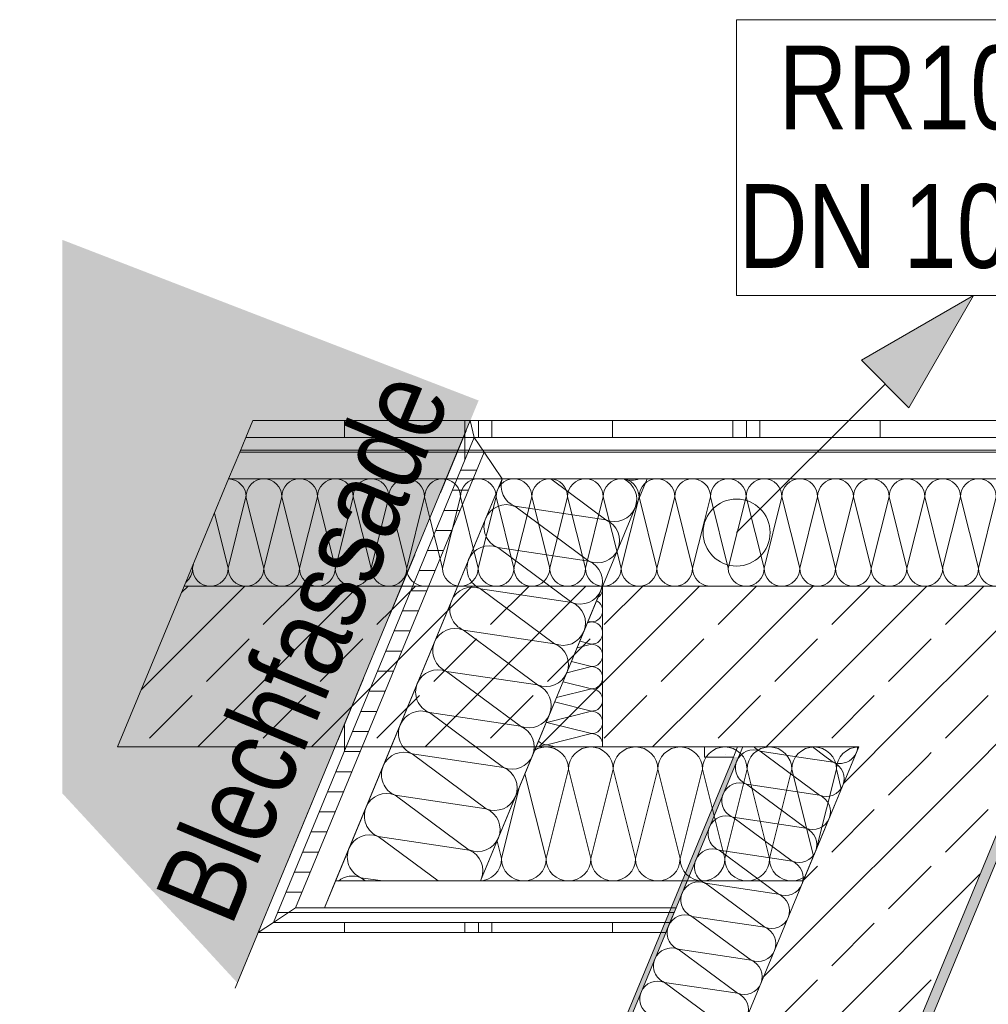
# Model space of a CAD drawing. Header units: metres. Extents: x -79 to 740, y -195 to 69.
# Tile 92 of 183: x 4.52 to 5.96, y 24.25 to 25.72. Entities that reach past the tile are written whole.
import ezdxf

# ---------------------------------------------------------------- set-up
doc = ezdxf.new("R2010")
doc.units = ezdxf.units.M
doc.header["$MEASUREMENT"] = 0
doc.linetypes.add('Strichlinie_ eng', pattern=[0.115, 0.075, -0.04])
for name, color, linetype in [('10 Fassade', 7, 'Continuous'), ('70 Entwässerung_Regenwasser', 7, 'Continuous'), ('Neubau_00 Abzug', 7, 'Continuous'), ('Neubau_00 Schraffuren', 7, 'Continuous'), ('Neubau_10 Wand außen', 7, 'Continuous'), ('Neubau_30 Dach', 7, 'Continuous')]:
    doc.layers.add(name, color=color, linetype=linetype)
doc.styles.add('ERSTELLTER_STIL_2', font='ARIALN.TTF')
pattern_1 = [(90, (0.02, 0), (-0.4, 0), []), (90, (0, 0), (-0.4, 0), []), (90, (-0.02, 0), (-0.4, 0), []), (90, (0.2, 1), (-0.2, 0), [])]
pattern_2 = [(0, (0, 0), (0, 0.03), [])]
pattern_3 = [(45, (0, 0), (-0.01767767, 0.01767767), [0, -0.025])]
pattern_4 = [(45, (0, 0), (-0.0848528, 0.0848528), []), (45, (-0.04243, 0.04243), (-0.0848528, 0.0848528), [0.09, -0.03])]
pattern_5 = [(45, (0, 0.175), (-0.05568466, 0.05568466), [0, -0.0525, 0, -0.07875]), (110, (0.175, 0.175), (0.0740008, 0.02693409), [0, -0.0385, 0, -0.0665])]

# ---------------------------------------------------------------- blocks, each defined once
blk = doc.blocks.new('*X132')
at = {"layer": 'Neubau_10 Wand außen', "color": 8, "linetype": 'Continuous', "lineweight": 9}
for p, q in [((5.5467, 25.0102), (5.5377, 24.9743)), ((5.5467, 25.0102), (5.5733, 24.9036)), ((5.6, 25.0102), (5.5733, 24.9036)), ((5.6, 25.0102), (5.6267, 24.9036)), ((5.6533, 25.0102), (5.6267, 24.9036)), ((5.6533, 25.0102), (5.68, 24.9036)), ((5.7067, 25.0102), (5.68, 24.9036)), ((5.7067, 25.0102), (5.7333, 24.9036)), ((5.76, 25.0102), (5.7333, 24.9036)), ((5.76, 25.0102), (5.7867, 24.9036)), ((5.8133, 25.0102), (5.7867, 24.9036)), ((5.8133, 25.0102), (5.84, 24.9036)), ((5.8667, 25.0102), (5.84, 24.9036)), ((5.8667, 25.0102), (5.8933, 24.9036)), ((5.92, 25.0102), (5.8933, 24.9036)), ((5.92, 25.0102), (5.9467, 24.9036)), ((5.9733, 25.0102), (5.9467, 24.9036)), ((5.9733, 25.0102), (6, 24.9036)), ((6.0267, 25.0102), (6, 24.9036)), ((6.0267, 25.0102), (6.0533, 24.9036)), ((6.08, 25.0102), (6.0533, 24.9036)), ((6.08, 25.0102), (6.1067, 24.9036)), ((6.1333, 25.0102), (6.1067, 24.9036)), ((6.1333, 25.0102), (6.16, 24.9036)), ((6.1867, 25.0102), (6.16, 24.9036)), ((6.1867, 25.0102), (6.2133, 24.9036)), ((6.24, 25.0102), (6.2133, 24.9036)), ((6.24, 25.0102), (6.2667, 24.9036)), ((6.2933, 25.0102), (6.2667, 24.9036)), ((6.2933, 25.0102), (6.32, 24.9036)), ((6.3467, 25.0102), (6.32, 24.9036)), ((6.3467, 25.0102), (6.3733, 24.9036)), ((6.4, 25.0102), (6.3733, 24.9036)), ((6.4, 25.0102), (6.4267, 24.9036)), ((6.4533, 25.0102), (6.4267, 24.9036)), ((6.4533, 25.0102), (6.48, 24.9036)), ((6.5067, 25.0102), (6.48, 24.9036)), ((6.5067, 25.0102), (6.5333, 24.9036)), ((6.56, 25.0102), (6.5333, 24.9036)), ((6.56, 25.0102), (6.5867, 24.9036)), ((6.6133, 25.0102), (6.5867, 24.9036)), ((6.6133, 25.0102), (6.64, 24.9036)), ((6.6457, 24.9264), (6.64, 24.9036))]:
    blk.add_line(p, q, dxfattribs=at)
for centre, start, end in [((5.52, 25.0102), 0, 48.4575), ((5.5733, 25.0102), 90, 180), ((5.5733, 25.0102), 0, 90), ((5.6267, 25.0102), 90, 180), ((5.6267, 25.0102), 0, 90), ((5.68, 25.0102), 90, 180), ((5.68, 25.0102), 0, 90), ((5.7333, 25.0102), 90, 180), ((5.7333, 25.0102), 0, 90), ((5.7867, 25.0102), 90, 180), ((5.7867, 25.0102), 0, 90), ((5.84, 25.0102), 90, 180), ((5.84, 25.0102), 0, 90), ((5.8933, 25.0102), 90, 180), ((5.8933, 25.0102), 0, 90), ((5.9467, 25.0102), 90, 180), ((5.9467, 25.0102), 0, 90), ((6, 25.0102), 90, 180), ((6, 25.0102), 0, 90), ((6.0533, 25.0102), 90, 180), ((6.0533, 25.0102), 0, 90), ((6.1067, 25.0102), 90, 180), ((6.1067, 25.0102), 0, 90), ((6.16, 25.0102), 90, 180), ((6.16, 25.0102), 0, 90), ((6.2133, 25.0102), 90, 180), ((6.2133, 25.0102), 0, 90), ((6.2667, 25.0102), 90, 180), ((6.2667, 25.0102), 0, 90), ((6.32, 25.0102), 90, 180), ((6.32, 25.0102), 0, 90), ((6.3733, 25.0102), 90, 180), ((6.3733, 25.0102), 0, 90), ((6.4267, 25.0102), 90, 180), ((6.4267, 25.0102), 0, 90), ((6.48, 25.0102), 90, 180), ((6.48, 25.0102), 0, 90), ((6.5333, 25.0102), 90, 180), ((6.5333, 25.0102), 0, 90), ((6.5867, 25.0102), 90, 180), ((6.5867, 25.0102), 0, 90), ((6.64, 25.0102), 90, 180), ((6.64, 25.0102), 77.6584, 90), ((5.6, 24.9036), 180, 270), ((5.6, 24.9036), 270, 0), ((5.6533, 24.9036), 180, 270), ((5.6533, 24.9036), 270, 0), ((5.7067, 24.9036), 180, 270), ((5.7067, 24.9036), 270, 0), ((5.76, 24.9036), 180, 270), ((5.76, 24.9036), 270, 0), ((5.8133, 24.9036), 180, 270), ((5.8133, 24.9036), 270, 0), ((5.8667, 24.9036), 180, 270), ((5.8667, 24.9036), 270, 0), ((5.92, 24.9036), 180, 270), ((5.92, 24.9036), 270, 0), ((5.9733, 24.9036), 180, 270), ((5.9733, 24.9036), 270, 0), ((6.0267, 24.9036), 180, 270), ((6.0267, 24.9036), 270, 0), ((6.08, 24.9036), 180, 270), ((6.08, 24.9036), 270, 0), ((6.1333, 24.9036), 180, 270), ((6.1333, 24.9036), 270, 0), ((6.1867, 24.9036), 180, 270), ((6.1867, 24.9036), 270, 0), ((6.24, 24.9036), 180, 270), ((6.24, 24.9036), 270, 0), ((6.2933, 24.9036), 180, 270), ((6.2933, 24.9036), 270, 0), ((6.3467, 24.9036), 180, 270), ((6.3467, 24.9036), 270, 0), ((6.4, 24.9036), 180, 270), ((6.4, 24.9036), 270, 0), ((6.4533, 24.9036), 180, 270), ((6.4533, 24.9036), 270, 0), ((6.5067, 24.9036), 180, 270), ((6.5067, 24.9036), 270, 0), ((6.56, 24.9036), 180, 270), ((6.56, 24.9036), 270, 0), ((6.6133, 24.9036), 180, 270), ((6.6133, 24.9036), 270, 0), ((6.6667, 24.9036), 180, 218.1626), ((5.5467, 24.9036), 250.3164, 270)]:
    blk.add_arc(centre, 0.0267, start, end, dxfattribs=at)
blk = doc.blocks.new('*X153')
at = {"layer": 'Neubau_10 Wand außen', "color": 8, "linetype": 'Continuous', "lineweight": 9}
for p, q in [((5.596, 24.628), (5.5919, 24.6247)), ((5.6006, 24.6305), (5.596, 24.628)), ((5.6056, 24.632), (5.6006, 24.6305)), ((5.6108, 24.6325), (5.6056, 24.632)), ((5.616, 24.632), (5.6108, 24.6325)), ((5.6118, 24.6369), (5.6123, 24.6363)), ((5.6123, 24.6363), (5.6164, 24.633)), ((5.621, 24.6305), (5.616, 24.632)), ((5.6164, 24.633), (5.621, 24.6305)), ((5.621, 24.6305), (5.6326, 24.6219)), ((5.621, 24.6305), (5.6787, 24.6219)), ((5.6992, 24.6369), (5.7195, 24.6219)), ((5.7621, 24.6241), (5.7646, 24.6287)), ((5.7646, 24.6287), (5.7661, 24.6337)), ((5.7661, 24.6337), (5.7664, 24.6369)), ((5.5919, 24.6247), (5.5896, 24.6219)), ((5.7603, 24.6219), (5.7621, 24.6241))]:
    blk.add_line(p, q, dxfattribs=at)
blk = doc.blocks.new('*X154')
at = {"layer": 'Neubau_10 Wand außen', "color": 8, "linetype": 'Continuous', "lineweight": 9}
for p, q in [((5.6326, 24.6219), (5.7093, 24.565)), ((5.6787, 24.6219), (5.7297, 24.6143)), ((5.7195, 24.6219), (5.7297, 24.6143)), ((5.6006, 24.5812), (5.6889, 24.5158)), ((5.6006, 24.5812), (5.7093, 24.565)), ((5.5802, 24.5319), (5.6889, 24.5158)), ((5.5802, 24.5319), (5.6685, 24.4665)), ((5.5598, 24.4827), (5.6481, 24.4172)), ((5.5598, 24.4827), (5.6685, 24.4665)), ((5.5393, 24.4334), (5.6277, 24.3679)), ((5.5393, 24.4334), (5.6481, 24.4172)), ((5.5189, 24.3841), (5.6277, 24.3679)), ((5.5189, 24.3841), (5.6073, 24.3187)), ((5.4985, 24.3349), (5.5869, 24.2694)), ((5.4985, 24.3349), (5.6073, 24.3187)), ((5.4781, 24.2856), (5.5665, 24.2201)), ((5.4781, 24.2856), (5.5869, 24.2694))]:
    blk.add_line(p, q, dxfattribs=at)
for centre, start, end in [((5.6108, 24.6059), 157.5, 247.5), ((5.6108, 24.6059), 143.0179, 157.5), ((5.7399, 24.6389), 247.5, 320.2574), ((5.7195, 24.5897), 337.5, 67.5), ((5.5904, 24.5566), 67.5, 157.5), ((5.7195, 24.5897), 247.5, 337.5), ((5.5904, 24.5566), 157.5, 247.5), ((5.6991, 24.5404), 337.5, 67.5), ((5.57, 24.5073), 67.5, 157.5), ((5.6991, 24.5404), 247.5, 337.5), ((5.57, 24.5073), 157.5, 247.5), ((5.6787, 24.4911), 337.5, 67.5), ((5.5495, 24.458), 67.5, 157.5), ((5.6787, 24.4911), 247.5, 337.5), ((5.5495, 24.458), 157.5, 247.5), ((5.6583, 24.4419), 337.5, 67.5), ((5.5291, 24.4088), 67.5, 157.5), ((5.6583, 24.4419), 247.5, 337.5), ((5.5291, 24.4088), 157.5, 247.5), ((5.6379, 24.3926), 337.5, 67.5), ((5.5087, 24.3595), 67.5, 157.5), ((5.6379, 24.3926), 247.5, 337.5), ((5.5087, 24.3595), 157.5, 247.5), ((5.6175, 24.3433), 337.5, 67.5), ((5.4883, 24.3102), 67.5, 157.5), ((5.6175, 24.3433), 247.5, 337.5), ((5.4883, 24.3102), 157.5, 247.5), ((5.5971, 24.294), 337.5, 67.5), ((5.4679, 24.2609), 67.5, 157.5), ((5.5971, 24.294), 247.5, 337.5), ((5.4679, 24.2609), 157.5, 247.5), ((5.5767, 24.2448), 337.5, 67.5)]:
    blk.add_arc(centre, 0.0267, start, end, dxfattribs=at)
blk = doc.blocks.new('*X210')
at = {"layer": 'Neubau_10 Wand außen', "color": 8, "linetype": 'Continuous', "lineweight": 9}
for p, q in [((4.8533, 25.0102), (4.8267, 24.9036)), ((4.8533, 25.0102), (4.88, 24.9036)), ((4.9067, 25.0102), (4.88, 24.9036)), ((4.9067, 25.0102), (4.9333, 24.9036)), ((4.96, 25.0102), (4.9333, 24.9036)), ((4.96, 25.0102), (4.9867, 24.9036)), ((5.0133, 25.0102), (4.9867, 24.9036)), ((5.0133, 25.0102), (5.04, 24.9036)), ((5.0667, 25.0102), (5.04, 24.9036)), ((5.0667, 25.0102), (5.0933, 24.9036)), ((5.12, 25.0102), (5.0933, 24.9036)), ((5.12, 25.0102), (5.1279, 24.9785)), ((4.8062, 24.9856), (4.8267, 24.9036)), ((4.7751, 24.9104), (4.7733, 24.9036)), ((4.7729, 24.9053), (4.7733, 24.9036))]:
    blk.add_line(p, q, dxfattribs=at)
for centre, start, end in [((4.8267, 25.0102), 0, 88.3615), ((4.88, 25.0102), 90, 180), ((4.88, 25.0102), 0, 90), ((4.9333, 25.0102), 90, 180), ((4.9333, 25.0102), 0, 90), ((4.9867, 25.0102), 90, 180), ((4.9867, 25.0102), 0, 90), ((5.04, 25.0102), 90, 180), ((5.04, 25.0102), 0, 90), ((5.0933, 25.0102), 90, 180), ((5.0933, 25.0102), 0, 90), ((5.1467, 25.0102), 90, 180), ((5.1467, 25.0102), 78.6084, 90), ((4.7467, 24.9036), 309.7262, 0), ((4.8, 24.9036), 180, 270), ((4.8, 24.9036), 270, 0), ((4.8533, 24.9036), 180, 270), ((4.8533, 24.9036), 270, 0), ((4.9067, 24.9036), 180, 270), ((4.9067, 24.9036), 270, 0), ((4.96, 24.9036), 180, 270), ((4.96, 24.9036), 270, 0), ((5.0133, 24.9036), 180, 270), ((5.0133, 24.9036), 270, 0), ((5.0667, 24.9036), 180, 270), ((5.0667, 24.9036), 270, 0), ((5.12, 24.9036), 180, 194.4158)]:
    blk.add_arc(centre, 0.0267, start, end, dxfattribs=at)
blk = doc.blocks.new('*X211')
at = {"layer": 'Neubau_10 Wand außen', "color": 8, "linetype": 'Continuous', "lineweight": 9}
for p, q in [((5.1733, 25.0102), (5.1467, 24.9036)), ((5.1733, 25.0102), (5.2, 24.9036)), ((5.2267, 25.0102), (5.2, 24.9036)), ((5.2267, 25.0102), (5.2533, 24.9036)), ((5.28, 25.0102), (5.2533, 24.9036)), ((5.28, 25.0102), (5.3067, 24.9036)), ((5.3333, 25.0102), (5.3067, 24.9036)), ((5.3333, 25.0102), (5.36, 24.9036)), ((5.3867, 25.0102), (5.36, 24.9036)), ((5.3867, 25.0102), (5.4133, 24.9036)), ((5.44, 25.0102), (5.4133, 24.9036)), ((5.44, 25.0102), (5.4667, 24.9036)), ((5.4933, 25.0102), (5.4667, 24.9036)), ((5.4933, 25.0102), (5.52, 24.9036)), ((5.1279, 24.9785), (5.1467, 24.9036)), ((5.5377, 24.9743), (5.52, 24.9036))]:
    blk.add_line(p, q, dxfattribs=at)
for centre, start, end in [((5.1467, 25.0102), 0, 78.6084), ((5.2, 25.0102), 90, 180), ((5.2, 25.0102), 0, 90), ((5.2533, 25.0102), 90, 180), ((5.2533, 25.0102), 0, 90), ((5.3067, 25.0102), 90, 180), ((5.3067, 25.0102), 0, 90), ((5.36, 25.0102), 90, 180), ((5.36, 25.0102), 0, 90), ((5.4133, 25.0102), 90, 180), ((5.4133, 25.0102), 0, 90), ((5.4667, 25.0102), 90, 180), ((5.4667, 25.0102), 0, 90), ((5.52, 25.0102), 90, 180), ((5.52, 25.0102), 48.4575, 90), ((5.12, 24.9036), 194.4158, 270), ((5.1733, 24.9036), 180, 270), ((5.1733, 24.9036), 270, 0), ((5.2267, 24.9036), 180, 270), ((5.2267, 24.9036), 270, 0), ((5.28, 24.9036), 180, 270), ((5.28, 24.9036), 270, 0), ((5.3333, 24.9036), 180, 270), ((5.3333, 24.9036), 270, 0), ((5.3867, 24.9036), 180, 270), ((5.3867, 24.9036), 270, 0), ((5.44, 24.9036), 180, 270), ((5.44, 24.9036), 270, 0), ((5.4933, 24.9036), 180, 270), ((5.4933, 24.9036), 270, 0), ((5.5467, 24.9036), 180, 250.3164)]:
    blk.add_arc(centre, 0.0267, start, end, dxfattribs=at)
blk = doc.blocks.new('*X291')
at = {"layer": 'Neubau_00 Schraffuren', "color": 8, "linetype": 'Continuous', "lineweight": 9}
for p, q in [((5.2886, 24.6344), (5.2843, 24.632)), ((5.2949, 24.6363), (5.2886, 24.6344)), ((5.3014, 24.6369), (5.2949, 24.6363)), ((5.3079, 24.6363), (5.3014, 24.6369)), ((5.3141, 24.6344), (5.3079, 24.6363)), ((5.3199, 24.6313), (5.3141, 24.6344)), ((5.3249, 24.6271), (5.3199, 24.6313)), ((5.3291, 24.6221), (5.3249, 24.6271)), ((5.3445, 24.6271), (5.3403, 24.6221)), ((5.3495, 24.6313), (5.3445, 24.6271)), ((5.3553, 24.6344), (5.3495, 24.6313)), ((5.3615, 24.6363), (5.3553, 24.6344)), ((5.368, 24.6369), (5.3615, 24.6363)), ((5.3745, 24.6363), (5.368, 24.6369)), ((5.3808, 24.6344), (5.3745, 24.6363)), ((5.3866, 24.6313), (5.3808, 24.6344)), ((5.3916, 24.6271), (5.3866, 24.6313)), ((5.3958, 24.6221), (5.3916, 24.6271)), ((5.4111, 24.6271), (5.407, 24.6221)), ((5.4162, 24.6313), (5.4111, 24.6271)), ((5.4219, 24.6344), (5.4162, 24.6313)), ((5.4282, 24.6363), (5.4219, 24.6344)), ((5.4347, 24.6369), (5.4282, 24.6363)), ((5.4412, 24.6363), (5.4347, 24.6369)), ((5.4475, 24.6344), (5.4412, 24.6363)), ((5.4532, 24.6313), (5.4475, 24.6344)), ((5.4583, 24.6271), (5.4532, 24.6313)), ((5.4624, 24.6221), (5.4583, 24.6271)), ((5.4778, 24.6271), (5.4737, 24.6221)), ((5.4829, 24.6313), (5.4778, 24.6271)), ((5.4886, 24.6344), (5.4829, 24.6313)), ((5.4949, 24.6363), (5.4886, 24.6344)), ((5.5014, 24.6369), (5.4949, 24.6363)), ((5.5079, 24.6363), (5.5014, 24.6369)), ((5.5141, 24.6344), (5.5079, 24.6363)), ((5.5199, 24.6313), (5.5141, 24.6344)), ((5.5249, 24.6271), (5.5199, 24.6313)), ((5.5291, 24.6221), (5.5249, 24.6271)), ((5.5445, 24.6271), (5.5403, 24.6221)), ((5.5495, 24.6313), (5.5445, 24.6271)), ((5.5553, 24.6344), (5.5495, 24.6313)), ((5.5615, 24.6363), (5.5553, 24.6344)), ((5.568, 24.6369), (5.5615, 24.6363)), ((5.5745, 24.6363), (5.568, 24.6369)), ((5.5808, 24.6344), (5.5745, 24.6363)), ((5.5866, 24.6313), (5.5808, 24.6344)), ((5.5916, 24.6271), (5.5866, 24.6313)), ((5.5958, 24.6221), (5.5916, 24.6271)), ((5.6111, 24.6271), (5.607, 24.6221)), ((5.6162, 24.6313), (5.6111, 24.6271)), ((5.6219, 24.6344), (5.6162, 24.6313)), ((5.6282, 24.6363), (5.6219, 24.6344)), ((5.6347, 24.6369), (5.6282, 24.6363)), ((5.6412, 24.6363), (5.6347, 24.6369)), ((5.6475, 24.6344), (5.6412, 24.6363)), ((5.6532, 24.6313), (5.6475, 24.6344)), ((5.6583, 24.6271), (5.6532, 24.6313)), ((5.6624, 24.6221), (5.6583, 24.6271)), ((5.6778, 24.6271), (5.6737, 24.6221)), ((5.6829, 24.6313), (5.6778, 24.6271)), ((5.6886, 24.6344), (5.6829, 24.6313)), ((5.6949, 24.6363), (5.6886, 24.6344)), ((5.7014, 24.6369), (5.6949, 24.6363)), ((5.7079, 24.6363), (5.7014, 24.6369)), ((5.7141, 24.6344), (5.7079, 24.6363)), ((5.7199, 24.6313), (5.7141, 24.6344)), ((5.7249, 24.6271), (5.7199, 24.6313)), ((5.7291, 24.6221), (5.7249, 24.6271)), ((5.7445, 24.6271), (5.7403, 24.6221)), ((5.7495, 24.6313), (5.7445, 24.6271)), ((5.7553, 24.6344), (5.7495, 24.6313)), ((5.7615, 24.6363), (5.7553, 24.6344)), ((5.7679, 24.6369), (5.7615, 24.6363)), ((5.3322, 24.6163), (5.3291, 24.6221)), ((5.3341, 24.6101), (5.3322, 24.6163)), ((5.3372, 24.6163), (5.3353, 24.6101)), ((5.3403, 24.6221), (5.3372, 24.6163)), ((5.3988, 24.6163), (5.3958, 24.6221)), ((5.4007, 24.6101), (5.3988, 24.6163)), ((5.4039, 24.6163), (5.402, 24.6101)), ((5.407, 24.6221), (5.4039, 24.6163)), ((5.4655, 24.6163), (5.4624, 24.6221)), ((5.4674, 24.6101), (5.4655, 24.6163)), ((5.4706, 24.6163), (5.4687, 24.6101)), ((5.4737, 24.6221), (5.4706, 24.6163)), ((5.5322, 24.6163), (5.5291, 24.6221)), ((5.5341, 24.6101), (5.5322, 24.6163)), ((5.5372, 24.6163), (5.5353, 24.6101)), ((5.5403, 24.6221), (5.5372, 24.6163)), ((5.5988, 24.6163), (5.5958, 24.6221)), ((5.6007, 24.6101), (5.5988, 24.6163)), ((5.6039, 24.6163), (5.602, 24.6101)), ((5.607, 24.6221), (5.6039, 24.6163)), ((5.6655, 24.6163), (5.6624, 24.6221)), ((5.6674, 24.6101), (5.6655, 24.6163)), ((5.6706, 24.6163), (5.6687, 24.6101)), ((5.6737, 24.6221), (5.6706, 24.6163)), ((5.7322, 24.6163), (5.7291, 24.6221)), ((5.7341, 24.6101), (5.7322, 24.6163)), ((5.7372, 24.6163), (5.7353, 24.6101)), ((5.7403, 24.6221), (5.7372, 24.6163)), ((5.3014, 24.4702), (5.3347, 24.6036)), ((5.3347, 24.6036), (5.3341, 24.6101)), ((5.3353, 24.6101), (5.3347, 24.6036)), ((5.368, 24.4702), (5.3347, 24.6036)), ((5.368, 24.4702), (5.4014, 24.6036)), ((5.4014, 24.6036), (5.4007, 24.6101)), ((5.402, 24.6101), (5.4014, 24.6036)), ((5.4347, 24.4702), (5.4014, 24.6036)), ((5.4347, 24.4702), (5.468, 24.6036)), ((5.468, 24.6036), (5.4674, 24.6101)), ((5.4687, 24.6101), (5.468, 24.6036)), ((5.5014, 24.4702), (5.468, 24.6036)), ((5.5014, 24.4702), (5.5347, 24.6036)), ((5.5347, 24.6036), (5.5341, 24.6101)), ((5.5353, 24.6101), (5.5347, 24.6036)), ((5.568, 24.4702), (5.5347, 24.6036)), ((5.568, 24.4702), (5.6014, 24.6036)), ((5.6014, 24.6036), (5.6007, 24.6101)), ((5.602, 24.6101), (5.6014, 24.6036)), ((5.6347, 24.4702), (5.6014, 24.6036)), ((5.6347, 24.4702), (5.668, 24.6036)), ((5.668, 24.6036), (5.6674, 24.6101)), ((5.6687, 24.6101), (5.668, 24.6036)), ((5.7004, 24.4739), (5.668, 24.6036)), ((5.7051, 24.4852), (5.7347, 24.6036)), ((5.7347, 24.6036), (5.7341, 24.6101)), ((5.7353, 24.6101), (5.7347, 24.6036)), ((5.742, 24.5743), (5.7347, 24.6036)), ((5.3014, 24.4702), (5.2697, 24.5969)), ((5.2347, 24.4702), (5.2613, 24.5765)), ((5.2347, 24.4702), (5.2281, 24.4965)), ((5.2341, 24.4637), (5.2347, 24.4702)), ((5.2347, 24.4702), (5.2353, 24.4637)), ((5.3007, 24.4637), (5.3014, 24.4702)), ((5.3014, 24.4702), (5.302, 24.4637)), ((5.3674, 24.4637), (5.368, 24.4702)), ((5.368, 24.4702), (5.3687, 24.4637)), ((5.4341, 24.4637), (5.4347, 24.4702)), ((5.4347, 24.4702), (5.4353, 24.4637)), ((5.5007, 24.4637), (5.5014, 24.4702)), ((5.5014, 24.4702), (5.502, 24.4637)), ((5.5674, 24.4637), (5.568, 24.4702)), ((5.568, 24.4702), (5.5687, 24.4637)), ((5.6341, 24.4637), (5.6347, 24.4702)), ((5.6347, 24.4702), (5.6353, 24.4637)), ((5.2249, 24.4467), (5.2291, 24.4517)), ((5.2291, 24.4517), (5.2322, 24.4575)), ((5.2322, 24.4575), (5.2341, 24.4637)), ((5.2353, 24.4637), (5.2372, 24.4575)), ((5.2372, 24.4575), (5.2403, 24.4517)), ((5.2403, 24.4517), (5.2445, 24.4467)), ((5.2916, 24.4467), (5.2958, 24.4517)), ((5.2958, 24.4517), (5.2988, 24.4575)), ((5.2988, 24.4575), (5.3007, 24.4637)), ((5.302, 24.4637), (5.3039, 24.4575)), ((5.3039, 24.4575), (5.307, 24.4517)), ((5.307, 24.4517), (5.3111, 24.4467)), ((5.3583, 24.4467), (5.3624, 24.4517)), ((5.3624, 24.4517), (5.3655, 24.4575)), ((5.3655, 24.4575), (5.3674, 24.4637)), ((5.3687, 24.4637), (5.3706, 24.4575)), ((5.3706, 24.4575), (5.3737, 24.4517)), ((5.3737, 24.4517), (5.3778, 24.4467)), ((5.4249, 24.4467), (5.4291, 24.4517)), ((5.4291, 24.4517), (5.4322, 24.4575)), ((5.4322, 24.4575), (5.4341, 24.4637)), ((5.4353, 24.4637), (5.4372, 24.4575)), ((5.4372, 24.4575), (5.4403, 24.4517)), ((5.4403, 24.4517), (5.4445, 24.4467)), ((5.4916, 24.4467), (5.4958, 24.4517)), ((5.4958, 24.4517), (5.4988, 24.4575)), ((5.4988, 24.4575), (5.5007, 24.4637)), ((5.502, 24.4637), (5.5039, 24.4575)), ((5.5039, 24.4575), (5.507, 24.4517)), ((5.507, 24.4517), (5.5111, 24.4467)), ((5.5583, 24.4467), (5.5624, 24.4517)), ((5.5624, 24.4517), (5.5655, 24.4575)), ((5.5655, 24.4575), (5.5674, 24.4637)), ((5.5687, 24.4637), (5.5706, 24.4575)), ((5.5706, 24.4575), (5.5737, 24.4517)), ((5.5737, 24.4517), (5.5778, 24.4467)), ((5.6249, 24.4467), (5.6291, 24.4517)), ((5.6291, 24.4517), (5.6322, 24.4575)), ((5.6322, 24.4575), (5.6341, 24.4637)), ((5.6353, 24.4637), (5.6372, 24.4575)), ((5.6372, 24.4575), (5.6403, 24.4517)), ((5.6403, 24.4517), (5.6445, 24.4467)), ((5.2035, 24.4371), (5.2079, 24.4375)), ((5.2079, 24.4375), (5.2141, 24.4394)), ((5.2141, 24.4394), (5.2199, 24.4425)), ((5.2199, 24.4425), (5.2249, 24.4467)), ((5.2445, 24.4467), (5.2495, 24.4425)), ((5.2495, 24.4425), (5.2553, 24.4394)), ((5.2553, 24.4394), (5.2615, 24.4375)), ((5.2615, 24.4375), (5.268, 24.4369)), ((5.268, 24.4369), (5.2745, 24.4375)), ((5.2745, 24.4375), (5.2808, 24.4394)), ((5.2808, 24.4394), (5.2866, 24.4425)), ((5.2866, 24.4425), (5.2916, 24.4467)), ((5.3111, 24.4467), (5.3162, 24.4425)), ((5.3162, 24.4425), (5.3219, 24.4394)), ((5.3219, 24.4394), (5.3282, 24.4375)), ((5.3282, 24.4375), (5.3347, 24.4369)), ((5.3347, 24.4369), (5.3412, 24.4375)), ((5.3412, 24.4375), (5.3475, 24.4394)), ((5.3475, 24.4394), (5.3532, 24.4425)), ((5.3532, 24.4425), (5.3583, 24.4467)), ((5.3778, 24.4467), (5.3829, 24.4425)), ((5.3829, 24.4425), (5.3886, 24.4394)), ((5.3886, 24.4394), (5.3949, 24.4375)), ((5.3949, 24.4375), (5.4014, 24.4369)), ((5.4014, 24.4369), (5.4079, 24.4375)), ((5.4079, 24.4375), (5.4141, 24.4394)), ((5.4141, 24.4394), (5.4199, 24.4425)), ((5.4199, 24.4425), (5.4249, 24.4467)), ((5.4445, 24.4467), (5.4495, 24.4425)), ((5.4495, 24.4425), (5.4553, 24.4394)), ((5.4553, 24.4394), (5.4615, 24.4375)), ((5.4615, 24.4375), (5.468, 24.4369)), ((5.468, 24.4369), (5.4745, 24.4375)), ((5.4745, 24.4375), (5.4808, 24.4394)), ((5.4808, 24.4394), (5.4866, 24.4425)), ((5.4866, 24.4425), (5.4916, 24.4467)), ((5.5111, 24.4467), (5.5162, 24.4425)), ((5.5162, 24.4425), (5.5219, 24.4394)), ((5.5219, 24.4394), (5.5282, 24.4375)), ((5.5282, 24.4375), (5.5347, 24.4369)), ((5.5347, 24.4369), (5.5412, 24.4375)), ((5.5412, 24.4375), (5.5475, 24.4394)), ((5.5475, 24.4394), (5.5532, 24.4425)), ((5.5532, 24.4425), (5.5583, 24.4467)), ((5.5778, 24.4467), (5.5829, 24.4425)), ((5.5829, 24.4425), (5.5886, 24.4394)), ((5.5886, 24.4394), (5.5949, 24.4375)), ((5.5949, 24.4375), (5.6014, 24.4369)), ((5.6014, 24.4369), (5.6079, 24.4375)), ((5.6079, 24.4375), (5.6141, 24.4394)), ((5.6141, 24.4394), (5.6199, 24.4425)), ((5.6199, 24.4425), (5.6249, 24.4467)), ((5.6445, 24.4467), (5.6495, 24.4425)), ((5.6495, 24.4425), (5.6553, 24.4394)), ((5.6553, 24.4394), (5.6615, 24.4375)), ((5.6615, 24.4375), (5.668, 24.4369)), ((5.668, 24.4369), (5.6745, 24.4375)), ((5.6745, 24.4375), (5.6808, 24.4394)), ((5.6808, 24.4394), (5.6866, 24.4425)), ((5.6866, 24.4425), (5.6879, 24.4436))]:
    blk.add_line(p, q, dxfattribs=at)
blk = doc.blocks.new('*X292')
at = {"layer": 'Neubau_00 Schraffuren', "color": 8, "linetype": 'Continuous', "lineweight": 9}
for p, q in [((5.3787, 24.8601), (5.3808, 24.8618)), ((5.3808, 24.8618), (5.3829, 24.8643)), ((5.3829, 24.8643), (5.3844, 24.8672)), ((5.3844, 24.8672), (5.3854, 24.8703)), ((5.3857, 24.8736), (5.3854, 24.8763)), ((5.3854, 24.8703), (5.3857, 24.8736)), ((5.3783, 24.8541), (5.3766, 24.855)), ((5.3808, 24.852), (5.3783, 24.8541)), ((5.3829, 24.8495), (5.3808, 24.852)), ((5.3844, 24.8466), (5.3829, 24.8495)), ((5.3829, 24.831), (5.3844, 24.8339)), ((5.3854, 24.8435), (5.3844, 24.8466)), ((5.3844, 24.8339), (5.3854, 24.837)), ((5.3857, 24.8402), (5.3854, 24.8435)), ((5.3854, 24.837), (5.3857, 24.8402)), ((5.369, 24.8236), (5.363, 24.8221)), ((5.369, 24.8236), (5.3641, 24.8248)), ((5.369, 24.8236), (5.3723, 24.8239)), ((5.3723, 24.8232), (5.369, 24.8236)), ((5.3723, 24.8239), (5.3754, 24.8248)), ((5.3754, 24.8223), (5.3723, 24.8232)), ((5.3754, 24.8248), (5.3783, 24.8264)), ((5.3783, 24.8208), (5.3754, 24.8223)), ((5.3783, 24.8264), (5.3808, 24.8284)), ((5.3808, 24.8187), (5.3783, 24.8208)), ((5.3808, 24.8284), (5.3829, 24.831)), ((5.3829, 24.8162), (5.3808, 24.8187)), ((5.3844, 24.8133), (5.3829, 24.8162)), ((5.3854, 24.8102), (5.3844, 24.8133)), ((5.3844, 24.8005), (5.3854, 24.8036)), ((5.3857, 24.8069), (5.3854, 24.8102)), ((5.3854, 24.8036), (5.3857, 24.8069)), ((5.369, 24.7902), (5.3476, 24.7849)), ((5.369, 24.7902), (5.3516, 24.7946)), ((5.369, 24.7902), (5.3723, 24.7906)), ((5.3723, 24.7899), (5.369, 24.7902)), ((5.3723, 24.7906), (5.3754, 24.7915)), ((5.3754, 24.789), (5.3723, 24.7899)), ((5.3754, 24.7915), (5.3783, 24.793)), ((5.3783, 24.7874), (5.3754, 24.789)), ((5.3783, 24.793), (5.3808, 24.7951)), ((5.3808, 24.7951), (5.3829, 24.7976)), ((5.3829, 24.7976), (5.3844, 24.8005)), ((5.3808, 24.7854), (5.3783, 24.7874)), ((5.3829, 24.7828), (5.3808, 24.7854)), ((5.3844, 24.7799), (5.3829, 24.7828)), ((5.3854, 24.7768), (5.3844, 24.7799)), ((5.3857, 24.7736), (5.3854, 24.7768)), ((5.3854, 24.7703), (5.3857, 24.7736)), ((5.369, 24.7569), (5.3391, 24.7644)), ((5.3754, 24.7582), (5.3783, 24.7597)), ((5.3783, 24.7597), (5.3808, 24.7618)), ((5.3808, 24.7618), (5.3829, 24.7643)), ((5.3829, 24.7643), (5.3844, 24.7672)), ((5.3844, 24.7672), (5.3854, 24.7703)), ((5.369, 24.7569), (5.3322, 24.7477)), ((5.369, 24.7569), (5.3723, 24.7572)), ((5.3723, 24.7566), (5.369, 24.7569)), ((5.3723, 24.7572), (5.3754, 24.7582)), ((5.3754, 24.7556), (5.3723, 24.7566)), ((5.3783, 24.7541), (5.3754, 24.7556)), ((5.3808, 24.752), (5.3783, 24.7541)), ((5.3829, 24.7495), (5.3808, 24.752)), ((5.3844, 24.7466), (5.3829, 24.7495)), ((5.3854, 24.7435), (5.3844, 24.7466)), ((5.369, 24.7236), (5.3266, 24.7342)), ((5.3808, 24.7284), (5.3829, 24.731)), ((5.3829, 24.731), (5.3844, 24.7339)), ((5.3844, 24.7339), (5.3854, 24.737)), ((5.3857, 24.7402), (5.3854, 24.7435)), ((5.3854, 24.737), (5.3857, 24.7402)), ((5.369, 24.7236), (5.3168, 24.7105)), ((5.369, 24.7236), (5.3723, 24.7239)), ((5.3723, 24.7232), (5.369, 24.7236)), ((5.3723, 24.7239), (5.3754, 24.7248)), ((5.3754, 24.7223), (5.3723, 24.7232)), ((5.3754, 24.7248), (5.3783, 24.7264)), ((5.3783, 24.7208), (5.3754, 24.7223)), ((5.3783, 24.7264), (5.3808, 24.7284)), ((5.3808, 24.7187), (5.3783, 24.7208)), ((5.3829, 24.7162), (5.3808, 24.7187)), ((5.3844, 24.7133), (5.3829, 24.7162)), ((5.369, 24.6902), (5.3141, 24.704)), ((5.3829, 24.6976), (5.3844, 24.7005)), ((5.3854, 24.7102), (5.3844, 24.7133)), ((5.3844, 24.7005), (5.3854, 24.7036)), ((5.3857, 24.7069), (5.3854, 24.7102)), ((5.3854, 24.7036), (5.3857, 24.7069)), ((5.369, 24.6902), (5.3024, 24.6736)), ((5.369, 24.6902), (5.3723, 24.6906)), ((5.3723, 24.6899), (5.369, 24.6902)), ((5.3723, 24.6906), (5.3754, 24.6915)), ((5.3754, 24.689), (5.3723, 24.6899)), ((5.3754, 24.6915), (5.3783, 24.693)), ((5.3783, 24.6874), (5.3754, 24.689)), ((5.3783, 24.693), (5.3808, 24.6951)), ((5.3808, 24.6854), (5.3783, 24.6874)), ((5.3808, 24.6951), (5.3829, 24.6976)), ((5.3024, 24.6736), (5.3014, 24.6735)), ((5.3015, 24.6737), (5.3024, 24.6736)), ((5.369, 24.6569), (5.3024, 24.6736)), ((5.3829, 24.6828), (5.3808, 24.6854)), ((5.3844, 24.6799), (5.3829, 24.6828)), ((5.3854, 24.6768), (5.3844, 24.6799)), ((5.3857, 24.6736), (5.3854, 24.6768)), ((5.3854, 24.6703), (5.3857, 24.6736)), ((5.369, 24.6569), (5.3024, 24.6402)), ((5.369, 24.6569), (5.3723, 24.6572)), ((5.3723, 24.6566), (5.369, 24.6569)), ((5.3723, 24.6572), (5.3754, 24.6582)), ((5.3754, 24.6556), (5.3723, 24.6566)), ((5.3754, 24.6582), (5.3783, 24.6597)), ((5.3783, 24.6597), (5.3808, 24.6618)), ((5.3808, 24.6618), (5.3829, 24.6643)), ((5.3829, 24.6643), (5.3844, 24.6672)), ((5.3844, 24.6672), (5.3854, 24.6703)), ((5.29, 24.6458), (5.2906, 24.6451)), ((5.2906, 24.6451), (5.2931, 24.643)), ((5.2931, 24.643), (5.296, 24.6415)), ((5.296, 24.6415), (5.2991, 24.6406)), ((5.3783, 24.6541), (5.3754, 24.6556)), ((5.3808, 24.652), (5.3783, 24.6541)), ((5.3829, 24.6495), (5.3808, 24.652)), ((5.3844, 24.6466), (5.3829, 24.6495)), ((5.3854, 24.6435), (5.3844, 24.6466)), ((5.3857, 24.6402), (5.3854, 24.6435)), ((5.2931, 24.6374), (5.2925, 24.6369)), ((5.296, 24.639), (5.2931, 24.6374)), ((5.2991, 24.6399), (5.296, 24.639)), ((5.2991, 24.6406), (5.3024, 24.6402)), ((5.3024, 24.6402), (5.2991, 24.6399)), ((5.3157, 24.6369), (5.3024, 24.6402)), ((5.3854, 24.637), (5.3857, 24.6402)), ((5.3854, 24.6369), (5.3854, 24.637))]:
    blk.add_line(p, q, dxfattribs=at)
blk = doc.blocks.new('*X296')
at = {"layer": 'Neubau_00 Schraffuren', "color": 8, "linetype": 'Continuous', "lineweight": 9}
for p, q in [((5.3906, 24.9758), (5.3082, 25.0369)), ((5.3651, 24.9142), (5.2547, 24.996)), ((5.3906, 24.9758), (5.2547, 24.996)), ((5.3396, 24.8526), (5.2291, 24.9345)), ((5.3651, 24.9142), (5.2291, 24.9345)), ((5.3141, 24.791), (5.2036, 24.8729)), ((5.3396, 24.8526), (5.2036, 24.8729)), ((5.2885, 24.7294), (5.1781, 24.8113)), ((5.3141, 24.791), (5.1781, 24.8113)), ((5.263, 24.6679), (5.1526, 24.7497)), ((5.2885, 24.7294), (5.1526, 24.7497)), ((5.2375, 24.6063), (5.1271, 24.6881)), ((5.263, 24.6679), (5.1271, 24.6881)), ((5.212, 24.5447), (5.1016, 24.6265)), ((5.2375, 24.6063), (5.1016, 24.6265)), ((5.1865, 24.4831), (5.0761, 24.5649)), ((5.212, 24.5447), (5.0761, 24.5649)), ((5.1402, 24.4369), (5.0506, 24.5033)), ((5.1865, 24.4831), (5.0506, 24.5033)), ((5.0316, 24.4369), (5.025, 24.4417)), ((5.0576, 24.4369), (5.025, 24.4417))]:
    blk.add_line(p, q, dxfattribs=at)
for centre, start, end in [((5.2674, 25.0268), 162.4341, 247.5), ((5.4033, 25.0066), 337.5, 65.3203), ((5.4289, 25.0682), 249.9014, 290.0986), ((5.2419, 24.9652), 67.5, 157.5), ((5.4033, 25.0066), 247.5, 337.5), ((5.2419, 24.9652), 157.5, 247.5), ((5.3778, 24.945), 337.5, 67.5), ((5.2164, 24.9037), 67.5, 157.5), ((5.3778, 24.945), 247.5, 337.5), ((5.2164, 24.9037), 157.5, 247.5), ((5.3523, 24.8834), 337.5, 67.5), ((5.1909, 24.8421), 67.5, 157.5), ((5.3523, 24.8834), 247.5, 337.5), ((5.1909, 24.8421), 157.5, 247.5), ((5.3268, 24.8218), 337.5, 67.5), ((5.1654, 24.7805), 67.5, 157.5), ((5.3268, 24.8218), 247.5, 337.5), ((5.1654, 24.7805), 157.5, 247.5), ((5.3013, 24.7602), 337.5, 67.5), ((5.1398, 24.7189), 67.5, 157.5), ((5.3013, 24.7602), 247.5, 337.5), ((5.1398, 24.7189), 157.5, 247.5), ((5.2758, 24.6987), 337.5, 67.5), ((5.1143, 24.6573), 67.5, 157.5), ((5.2758, 24.6987), 247.5, 337.5), ((5.1143, 24.6573), 157.5, 247.5), ((5.2503, 24.6371), 337.5, 67.5), ((5.0888, 24.5957), 67.5, 157.5), ((5.2503, 24.6371), 247.5, 337.5), ((5.0888, 24.5957), 157.5, 247.5), ((5.2248, 24.5755), 337.5, 67.5), ((5.0633, 24.5341), 67.5, 157.5), ((5.2248, 24.5755), 247.5, 337.5), ((5.0633, 24.5341), 157.5, 247.5), ((5.1993, 24.5139), 337.5, 67.5), ((5.0378, 24.4725), 67.5, 157.5), ((5.1993, 24.5139), 247.5, 337.5), ((5.0378, 24.4725), 157.5, 247.5), ((5.1737, 24.4523), 337.5, 67.5), ((5.0123, 24.4109), 67.5, 128.8799), ((5.1737, 24.4523), 332.5152, 337.5)]:
    blk.add_arc(centre, 0.0333, start, end, dxfattribs=at)

msp = doc.modelspace()

# ---------------------------------------------------------------- hatches: boundary and pattern name
at = {"layer": '70 Entwässerung_Regenwasser', "linetype": 'Continuous', "lineweight": 18, "true_color": 0x00a8ff}
msp.add_hatch(color=140, dxfattribs=at).paths.add_polyline_path([(5.9393, 25.3105), (5.7719, 25.2139), (5.8427, 25.1432)])
at = {"layer": 'Neubau_00 Schraffuren', "linetype": 'Continuous', "lineweight": 13}
h = msp.add_hatch(dxfattribs=at)
h.set_pattern_fill('Metall_Zinkblech_0001', style=0, pattern_type=2)
h.set_pattern_definition(pattern_1)
h.paths.add_polyline_path([(4.8942, 24.3749), (5.1941, 25.0989), (5.1882, 25.1239), (4.8717, 24.3599)])
h = msp.add_hatch(dxfattribs=at)
h.set_pattern_fill('Holzwerkstoff_Sperrholz__D2', style=0, pattern_type=2)
h.set_pattern_definition(pattern_2)
h.paths.add_polyline_path([(4.9271, 24.3969), (5.2088, 25.0769), (5.1941, 25.0989), (4.8942, 24.3749)])
h = msp.add_hatch(dxfattribs=at)
h.set_pattern_fill('Holzwerkstoff_Sperrholz__D2', style=0, pattern_type=2)
h.set_pattern_definition(pattern_2)
h.paths.add_polyline_path([(5.4954, 24.3969), (4.9271, 24.3969), (4.8942, 24.3749), (5.4862, 24.3749)])
h = msp.add_hatch(dxfattribs=at)
h.set_pattern_fill('Metall_Zinkblech_0001', style=0, pattern_type=2)
h.set_pattern_definition(pattern_1)
h.paths.add_polyline_path([(5.4862, 24.3749), (4.8942, 24.3749), (4.8717, 24.3599), (5.48, 24.3599)])
at = {"layer": 'Neubau_10 Wand außen', "linetype": 'Continuous', "lineweight": 18}
msp.add_hatch(color=255, dxfattribs=at).paths.add_polyline_path([(4.5793, 24.5675), (4.8406, 24.2847), (5.2006, 25.1539), (4.5793, 25.3936)])
at = {"layer": 'Neubau_10 Wand außen', "linetype": 'Continuous', "lineweight": 0, "true_color": 0x000000}
h = msp.add_hatch(dxfattribs=at)
h.set_pattern_fill('Metall_Zinkblech_0001', color=18, style=0, pattern_type=2)
h.set_pattern_definition(pattern_1)
h.paths.add_polyline_path([(5.1778, 25.0989), (5.1882, 25.1239), (4.8635, 25.1239), (4.8531, 25.0989)])
h = msp.add_hatch(dxfattribs=at)
h.set_pattern_fill('Metall_Zinkblech_0001', color=18, style=0, pattern_type=2)
h.set_pattern_definition(pattern_1)
h.paths.add_polyline_path([(5.5377, 25.1239), (5.1882, 25.1239), (5.1778, 25.0989), (5.5377, 25.0989)])
h = msp.add_hatch(dxfattribs=at)
h.set_pattern_fill('Metall_Zinkblech_0001', color=18, style=0, pattern_type=2)
h.set_pattern_definition(pattern_1)
h.paths.add_polyline_path([(5.5377, 25.1239), (5.5377, 25.0989), (6.6457, 25.0989), (6.6457, 25.1239)])
h = msp.add_hatch(dxfattribs=at)
h.set_pattern_fill('Holzwerkstoff_Sperrholz__D2', color=18, style=0, pattern_type=2)
h.set_pattern_definition(pattern_2)
h.paths.add_polyline_path([(5.1687, 25.0769), (5.1778, 25.0989), (4.8531, 25.0989), (4.844, 25.0769)])
h = msp.add_hatch(dxfattribs=at)
h.set_pattern_fill('Holzwerkstoff_Sperrholz__D2', color=18, style=0, pattern_type=2)
h.set_pattern_definition(pattern_2)
h.paths.add_polyline_path([(5.5377, 25.0989), (5.1778, 25.0989), (5.1687, 25.0769), (5.5377, 25.0769)])
h = msp.add_hatch(dxfattribs=at)
h.set_pattern_fill('Holzwerkstoff_Sperrholz__D2', color=18, style=0, pattern_type=2)
h.set_pattern_definition(pattern_2)
h.paths.add_polyline_path([(6.6457, 25.0989), (5.5377, 25.0989), (5.5377, 25.0769), (6.6457, 25.0769)])
h = msp.add_hatch(dxfattribs=at)
h.set_pattern_fill('Beton_Stahlbeton_0001', color=18, style=0, pattern_type=2)
h.set_pattern_definition(pattern_4)
h.paths.add_polyline_path([(4.9865, 24.6369), (5.0859, 24.8769), (4.7612, 24.8769), (4.6617, 24.6369)])
h = msp.add_hatch(dxfattribs=at)
h.set_pattern_fill('Beton_Stahlbeton_0001', color=18, style=0, pattern_type=2)
h.set_pattern_definition(pattern_4)
h.paths.add_polyline_path([(5.5377, 24.8769), (5.0859, 24.8769), (4.9865, 24.6369), (5.5377, 24.6369)])
h = msp.add_hatch(dxfattribs=at)
h.set_pattern_fill('Beton_Stahlbeton_0001', color=18, style=0, pattern_type=2)
h.set_pattern_definition(pattern_4)
h.paths.add_polyline_path([(5.8674, 24.8769), (5.5377, 24.8769), (5.5377, 24.6369), (5.768, 24.6369)])
h = msp.add_hatch(dxfattribs=at)
h.set_pattern_fill('Beton_Stahlbeton_0001', color=18, style=0, pattern_type=2)
h.set_pattern_definition(pattern_4)
h.paths.add_polyline_path([(5.768, 24.6369), (6.0277, 24.6369), (6.1271, 24.8769), (5.8674, 24.8769)])
h = msp.add_hatch(dxfattribs=at)
h.set_pattern_fill('Gips_0001', color=18, style=0, pattern_type=2)
h.set_pattern_definition(pattern_3)
h.paths.add_polyline_path([(5.5872, 24.6369), (5.5377, 24.6369), (5.5377, 24.6219), (5.581, 24.6219)])
h = msp.add_hatch(dxfattribs=at)
h.set_pattern_fill('Mörtel_0001', color=18, style=0, pattern_type=2)
h.set_pattern_definition(pattern_5)
h.paths.add_polyline_path([(5.581, 24.6219), (5.5886, 24.6219), (5.5948, 24.6369), (5.5872, 24.6369)])
h = msp.add_hatch(dxfattribs=at)
h.set_pattern_fill('Beton_Stahlbeton_0001', color=18, style=0, pattern_type=2)
h.set_pattern_definition(pattern_4)
h.paths.add_polyline_path([(5.7617, 24.6219), (6.0215, 24.6219), (6.0277, 24.6369), (5.768, 24.6369)])
h = msp.add_hatch(dxfattribs=at)
h.set_pattern_fill('Mörtel_0001', color=18, style=0, pattern_type=2)
h.set_pattern_definition(pattern_5)
h.paths.add_polyline_path([(5.581, 24.6219), (2.259, 16.6019), (2.2666, 16.6019), (5.5886, 24.6219)])
h = msp.add_hatch(dxfattribs=at)
h.set_pattern_fill('Beton_Stahlbeton_0001', color=18, style=0, pattern_type=2)
h.set_pattern_definition(pattern_4)
h.paths.add_polyline_path([(2.8652, 17.0019), (6.0215, 24.6219), (5.7617, 24.6219), (2.6054, 17.0019)])
h = msp.add_hatch(dxfattribs=at)
h.set_pattern_fill('Gips_0001', color=18, style=0, pattern_type=2)
h.set_pattern_definition(pattern_3)
h.paths.add_polyline_path([(2.8877, 17.0169), (6.0377, 24.6219), (6.0215, 24.6219), (2.8714, 17.0169)])

# ---------------------------------------------------------------- linework, layer by layer
at = {"layer": '70 Entwässerung_Regenwasser', "color": 140, "linetype": 'Continuous', "lineweight": 18, "true_color": 0x00a8ff}
for p, q in [((5.9393, 25.3105), (5.7719, 25.2139)), ((5.9393, 25.3105), (5.8427, 25.1432)), ((5.9393, 25.3105), (18.6183, 25.3105)), ((5.8427, 25.1432), (5.7719, 25.2139)), ((5.5857, 24.9569), (5.8073, 25.1785))]:
    msp.add_line(p, q, dxfattribs=at)
at = {"layer": '70 Entwässerung_Regenwasser', "color": 140, "linetype": 'Continuous', "lineweight": 18, "true_color": 0x00a8ff, "flags": 128}
msp.add_lwpolyline([(5.5857, 25.3105), (6.0763, 25.3105), (6.0763, 25.7222), (5.5857, 25.7222), (5.5857, 25.3105)], close=True, dxfattribs=at)
at = {"layer": '70 Entwässerung_Regenwasser', "color": 140, "linetype": 'Continuous', "lineweight": 18, "true_color": 0x00a8ff}
msp.add_circle((5.5857, 24.9569), 0.05, dxfattribs=at)
at = {"layer": 'Neubau_00 Abzug', "color": 7, "linetype": 'Continuous', "lineweight": 13}
for p, q in [((4.8635, 25.1239), (4.8531, 25.0989)), ((5.1882, 25.1239), (4.8635, 25.1239)), ((4.8531, 25.0989), (4.844, 25.0769)), ((5.1778, 25.0989), (4.8531, 25.0989)), ((4.844, 25.0769), (4.8274, 25.0369)), ((5.1687, 25.0769), (4.844, 25.0769)), ((4.8274, 25.0369), (4.7612, 24.8769)), ((5.1522, 25.0369), (4.8274, 25.0369)), ((4.7612, 24.8769), (4.6617, 24.6369)), ((5.0859, 24.8769), (4.7612, 24.8769)), ((4.6617, 24.6369), (4.9865, 24.6369))]:
    msp.add_line(p, q, dxfattribs=at)
at = {"layer": 'Neubau_00 Schraffuren', "color": 8, "linetype": 'Continuous', "lineweight": 9, "flags": 128}
for points in [[(4.8942, 24.3749), (5.1941, 25.0989), (5.1882, 25.1239), (4.8717, 24.3599)], [(4.9271, 24.3969), (5.2088, 25.0769), (5.1941, 25.0989), (4.8942, 24.3749)], [(4.9704, 24.3969), (5.2355, 25.0369), (5.2088, 25.0769), (4.9271, 24.3969)], [(5.2034, 24.4369), (5.452, 25.0369), (5.2355, 25.0369), (4.987, 24.4369)], [(5.3857, 24.8769), (5.2863, 24.6369), (5.3857, 24.6369)], [(5.768, 24.6369), (5.2863, 24.6369), (5.2034, 24.4369), (5.6851, 24.4369)], [(5.5119, 24.4369), (4.987, 24.4369), (4.9704, 24.3969), (5.4954, 24.3969)], [(5.4954, 24.3969), (4.9271, 24.3969), (4.8942, 24.3749), (5.4862, 24.3749)], [(5.4862, 24.3749), (4.8942, 24.3749), (4.8717, 24.3599), (5.48, 24.3599)]]:
    msp.add_lwpolyline(points, close=True, dxfattribs=at)
at = {"layer": 'Neubau_10 Wand außen', "color": 7, "linetype": 'Continuous', "lineweight": 13}
for p, q in [((5.5377, 25.0989), (5.1778, 25.0989)), ((6.6457, 25.0989), (5.5377, 25.0989)), ((5.5377, 25.0769), (5.1687, 25.0769)), ((6.6457, 25.0769), (5.5377, 25.0769)), ((5.5377, 25.0369), (5.1522, 25.0369)), ((6.6457, 25.0369), (5.5377, 25.0369)), ((5.5377, 24.8769), (5.0859, 24.8769)), ((5.8674, 24.8769), (5.5377, 24.8769)), ((6.1271, 24.8769), (5.8674, 24.8769)), ((5.5377, 24.6369), (5.5872, 24.6369)), ((5.5872, 24.6369), (5.581, 24.6219)), ((5.5872, 24.6369), (5.581, 24.6219)), ((5.5948, 24.6369), (5.5872, 24.6369)), ((5.5948, 24.6369), (5.5872, 24.6369)), ((5.5948, 24.6369), (5.5886, 24.6219)), ((5.768, 24.6369), (5.5948, 24.6369)), ((5.768, 24.6369), (5.5948, 24.6369)), ((5.768, 24.6369), (5.7617, 24.6219)), ((5.5886, 24.6219), (2.3328, 16.7619)), ((5.7617, 24.6219), (2.6054, 17.0019)), ((2.8652, 17.0019), (6.0215, 24.6219))]:
    msp.add_line(p, q, dxfattribs=at)
at = {"layer": 'Neubau_10 Wand außen', "color": 7, "linetype": 'Continuous', "lineweight": 13, "flags": 128}
for points in [[(5.5377, 25.1239), (5.1882, 25.1239)], [(6.6457, 25.1239), (5.5377, 25.1239)], [(4.9865, 24.6369), (5.5377, 24.6369)], [(5.5377, 24.6369), (5.5377, 24.6219)], [(5.581, 24.6219), (2.2561, 16.5949)], [(2.8877, 17.0169), (6.0377, 24.6219)], [(5.5377, 24.6219), (5.581, 24.6219)]]:
    msp.add_lwpolyline(points, dxfattribs=at)
at = {"layer": 'Neubau_30 Dach', "color": 7, "linetype": 'Strichlinie_ eng', "lineweight": 9}
msp.add_line((5.1818, 25.1086), (1.4657, 16.1369), dxfattribs=at)

# ---------------------------------------------------------------- block references
at = {"layer": 'Neubau_00 Schraffuren', "color": 8, "linetype": 'Continuous', "lineweight": 9}
for name in ['*X296', '*X292', '*X291']:
    msp.add_blockref(name, (0, 0), dxfattribs=at)
at = {"layer": 'Neubau_10 Wand außen', "color": 7, "lineweight": 9}
for name in ['*X210', '*X211', '*X132', '*X153', '*X154']:
    msp.add_blockref(name, (0, 0), dxfattribs=at)

# ---------------------------------------------------------------- texts
at = {"layer": '10 Fassade', "color": 7, "linetype": 'Continuous', "lineweight": 9, "insert": (4.8326, 24.3658), "char_height": 0.125, "attachment_point": 7, "rotation": 67.5, "style": 'ERSTELLTER_STIL_2'}
msp.add_mtext('\\A1;{\\pql;\\fArial Narrow|b0|i0|c0|p0;\\W1.000000;Blechfassade}', dxfattribs=at)
at = {"layer": '70 Entwässerung_Regenwasser', "color": 140, "linetype": 'Continuous', "lineweight": 18, "true_color": 0x00a8ff, "insert": (5.831, 25.6836), "char_height": 0.125, "attachment_point": 2, "line_spacing_factor": 0.992352, "style": 'ERSTELLTER_STIL_2'}
msp.add_mtext('\\A1;{\\pqc;\\fArial Narrow|b0|i0|c0|p0;\\W1.000000;RR10 \\P\\pqc;\\fArial Narrow|b0|i0|c0|p0;\\W1.000000;DN 100}', dxfattribs=at)

doc.saveas('drawing.dxf')
